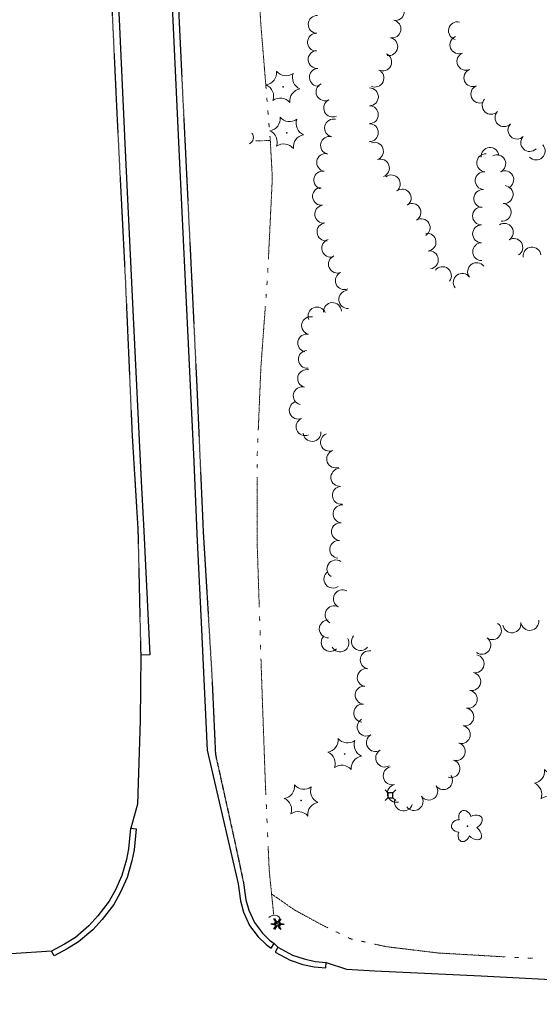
# Model space of a CAD drawing. Extents: x 386588 to 390135, y 96998 to 113606.
# Tile 86 of 92: x 388204 to 388437, y 110639 to 111081. Entities that reach past the tile are written whole.
import ezdxf

# ---------------------------------------------------------------- set-up
doc = ezdxf.new("R2010")
doc.units = 0
doc.header["$MEASUREMENT"] = 0
doc.linetypes.add('Wisdot3', pattern=[0.1875, 0.125, -0.0625])
doc.linetypes.add('Wisdot6', pattern=[0.375, 0.125, -0.0625, 0.03125, -0.0625, 0.03125, -0.0625])
for name, color, linetype, lineweight in [('E_DRN', 40, 'Continuous', 15), ('E_LAND_Vegetation', 3, 'Continuous', 15), ('E_LTG', 21, 'Continuous', 25), ('E_RDWY', 21, 'Continuous', 25), ('E_RDWY_Gravel', 21, 'Wisdot3', 25), ('E_UTL_AG_Bold', 30, 'Continuous', 25), ('E_WTR', 4, 'Wisdot6', 15)]:
    doc.layers.add(name, color=color, linetype=linetype, lineweight=lineweight)

# ---------------------------------------------------------------- blocks, each defined once
blk = doc.blocks.new('CULV')
at = {"layer": 'E_DRN'}
blk.add_arc((0, 6.15), 6.15, 216.8699, 323.1301, dxfattribs=at)
blk = doc.blocks.new('LPOL')
at = {"layer": 'E_LTG'}
for p, q in [((-4, 0), (-1.5, 0)), ((-0.75, 1.3), (-2, 3.46)), ((0.75, 1.3), (2, 3.46)), ((1.5, 0), (4, 0)), ((-2, -3.46), (-0.75, -1.3)), ((2, -3.46), (0.75, -1.3))]:
    blk.add_line(p, q, dxfattribs=at)
for radius in [1.5, 1.5, 1.5, 0.125]:
    blk.add_circle((0, 0), radius, dxfattribs=at)
blk = doc.blocks.new('PED')
at = {"layer": 'E_UTL_AG_Bold'}
for p, q in [((-2.5, 2.5), (-5.33, 5.33)), ((2.5, 2.5), (5.33, 5.33)), ((-2.5, -2.5), (-5.33, -5.33)), ((2.5, -2.5), (5.33, -5.33))]:
    blk.add_line(p, q, dxfattribs=at)
at = {"layer": 'E_UTL_AG_Bold', "flags": 128}
blk.add_lwpolyline([(-2.5, -2.5), (2.5, -2.5), (2.5, 2.5), (-2.5, 2.5)], close=True, dxfattribs=at)
blk = doc.blocks.new('CTRE')
at = {"layer": 'E_LAND_Vegetation'}
blk.add_circle((0, 0), 0.223, dxfattribs=at)
for centre, start, end in [((-11.97, 8.96), 280.2067, 5.97162), ((1.81, 14.92), 220.21132, 305.97623), ((13.83, 5.89), 160.21133, 245.97624), ((-13.83, -5.9), 340.21132, 65.97623), ((-1.81, -14.93), 40.21133, 125.97624)]:
    blk.add_arc(centre, 7.87, start, end, dxfattribs=at)
at = {"layer": 'E_LAND_Vegetation', "extrusion": (0, 0, -1)}
blk.add_arc((-12.03, -9.04), 7.87, 354.07279, 79.74889, dxfattribs=at)
blk = doc.blocks.new('DTRE')
at = {"layer": 'E_LAND_Vegetation'}
blk.add_circle((-0.18, 0), 0.183, dxfattribs=at)
for centre, major_axis, ratio in [((-1.87, 5.32), (1.36, -4.98), 0.782863), ((4.06, 2.74), (-5.27, -2.93), 0.691916), ((-5.87, 0.15), (4.93, -0.12), 0.832022), ((-2.49, -5.24), (1.8, 4.86), 0.716896), ((3.54, -3.71), (-5.01, 4.58), 0.560249)]:
    blk.add_ellipse(centre, major_axis=major_axis, ratio=ratio, start_param=1.570796, end_param=4.712389, dxfattribs=at)

msp = doc.modelspace()

# ---------------------------------------------------------------- linework, layer by layer
at = {"layer": 'E_LAND_Vegetation'}
for centre, radius, start, end in [((388372.6, 111084.39), 4.01, 259.5265, 79.5112), ((388337.53, 111078.6), 4.01, 87.6225, 267.6072), ((388371.14, 111076.5), 4.01, 259.5265, 79.5112), ((388400.48, 111075.71), 4.01, 76.4405, 256.4252), ((388337.2, 111070.6), 4.01, 87.6225, 267.6072), ((388369.68, 111068.61), 4.01, 259.5265, 79.5112), ((388401.14, 111069.44), 4.01, 112.9874, 292.972), ((388337.5, 111062.84), 4.01, 94.1628, 274.1475), ((388366.93, 111061.72), 4.01, 244.4686, 64.4532), ((388404.27, 111062.05), 4.01, 112.9874, 292.972), ((388338.08, 111054.85), 4.01, 94.1628, 274.1475), ((388407.4, 111054.66), 4.01, 112.9874, 292.972), ((388363.47, 111054.48), 4.01, 244.4686, 64.4532), ((388341.03, 111048.29), 4.01, 115.5828, 295.5674), ((388360.98, 111046.07), 4.01, 269.9457, 89.9304), ((388410.53, 111047.28), 4.01, 112.9874, 292.972), ((388415.59, 111042.25), 4.01, 136.2728, 316.2575), ((388344.49, 111041.06), 4.01, 115.5828, 295.5674), ((388360.97, 111038.05), 4.01, 269.9457, 89.9304), ((388421.39, 111036.7), 4.01, 136.2728, 316.2575), ((388344.88, 111032.1), 4.01, 76.8967, 256.8814), ((388360.97, 111030.02), 4.01, 269.9457, 89.9304), ((388427.18, 111031.13), 4.01, 135.9467, 315.9313), ((388343.06, 111024.3), 4.01, 76.8967, 256.8814), ((388432.94, 111025.55), 4.01, 135.9467, 315.9313), ((388363.25, 111021.67), 4.01, 289.5514, 109.5361), ((388415.13, 111019.34), 4.01, 5.7629, 185.7476), ((388435.84, 111021.75), 4.01, 222.743, 42.7277), ((388341.32, 111016.62), 4.01, 80.6585, 260.6432), ((388413.14, 111016.44), 4.01, 85.4579, 265.4426), ((388418.14, 111016.02), 4.01, 296.8048, 116.7894), ((388365.93, 111014.11), 4.01, 289.5514, 109.5361), ((388340.02, 111008.71), 4.01, 80.6585, 260.6432), ((388370.82, 111007), 4.01, 307.4093, 127.394), ((388412.5, 111008.44), 4.01, 85.4579, 265.4426), ((388421.75, 111008.86), 4.01, 296.8048, 116.7894), ((388339.47, 111001.39), 4.01, 97.1052, 277.0899), ((388421.46, 111002.22), 4.01, 263.5261, 83.5107), ((388375.7, 111000.63), 4.01, 307.4093, 127.394), ((388411.86, 111000.44), 4.01, 85.4579, 265.4426), ((388340.46, 110993.44), 4.01, 97.1052, 277.0899), ((388380.09, 110994.22), 4.01, 300.9738, 120.9585), ((388411.28, 110992.62), 4.01, 90.3519, 270.3366), ((388420.56, 110994.25), 4.01, 263.5261, 83.5107), ((388341.45, 110985.49), 4.01, 97.1052, 277.0899), ((388384.22, 110987.34), 4.01, 300.9738, 120.9585), ((388411.33, 110984.6), 4.01, 90.3519, 270.3366), ((388421.53, 110985.28), 4.01, 302.2609, 122.2456), ((388386.85, 110980.83), 4.01, 277.5931, 97.5778), ((388343.62, 110978.14), 4.01, 106.5925, 286.5772), ((388411.38, 110976.57), 4.01, 90.3519, 270.3366), ((388425.81, 110978.49), 4.01, 302.2609, 122.2456), ((388346.62, 110970.96), 4.01, 112.8244, 292.8091), ((388387.91, 110972.88), 4.01, 277.5931, 97.5778), ((388433.95, 110974.6), 4.01, 6.9753, 186.9599), ((388409.08, 110967.6), 4.01, 36.7925, 216.7772), ((388349.73, 110963.57), 4.01, 112.8244, 292.8091), ((388393.75, 110965.84), 4.01, 322.3415, 142.3261), ((388402.65, 110962.8), 4.01, 36.7925, 216.7772), ((388351.23, 110955.11), 4.01, 94.4601, 274.4447), ((388344.37, 110949.69), 4.01, 2.9091, 182.8938), ((388337.46, 110947.71), 4.01, 22.6234, 202.6081), ((388334.55, 110943.39), 4.01, 77.4561, 257.4408), ((388332.81, 110935.57), 4.01, 77.4561, 257.4408), ((388333.12, 110928.24), 4.01, 94.8031, 274.7878), ((388332.79, 110919.64), 4.01, 75.7217, 255.7064), ((388330.81, 110911.87), 4.01, 75.7217, 255.7064), ((388329.03, 110905.44), 4.01, 112.3086, 292.2933), ((388332.07, 110898.03), 4.01, 112.3086, 292.2933), ((388335.23, 110895.42), 4.01, 183.7188, 3.7035), ((388343.04, 110891.04), 4.01, 110.3381, 290.3227), ((388345.82, 110883.53), 4.01, 110.3381, 290.3227), ((388347.69, 110875.23), 4.01, 94.7653, 274.75), ((388348.35, 110867.24), 4.01, 94.7653, 274.75), ((388348.71, 110858.89), 4.01, 84.5472, 264.5319), ((388347.95, 110850.91), 4.01, 84.5472, 264.5319), ((388347.19, 110842.93), 4.01, 84.5472, 264.5319), ((388345.98, 110834.15), 4.05, 57.1293, 237.1139), ((388344.63, 110829.62), 4.05, 125.7591, 305.7438), ((388348.89, 110820.78), 4.05, 62.3332, 242.3179), ((388345.13, 110813.6), 4.05, 62.3332, 242.3179), ((388342.53, 110807.27), 4.05, 91.8648, 271.8495), ((388432.97, 110810.65), 4.05, 187.842, 7.8267), ((388416.16, 110806.47), 4.05, 234.1048, 54.0895), ((388424.95, 110809.54), 4.05, 187.842, 7.8267), ((388343.41, 110801.19), 4.05, 134.7282, 314.7129), ((388347.76, 110800.99), 4.05, 208.4624, 28.4471), ((388356.95, 110801.63), 4.05, 141.5929, 321.5776), ((388411.41, 110799.91), 4.05, 234.1048, 54.0895), ((388360.9, 110793.37), 4.05, 80.764, 260.7486), ((388408.42, 110791.59), 4.05, 259.0862, 79.0709), ((388359.6, 110785.38), 4.05, 80.764, 260.7486), ((388406.88, 110783.64), 4.05, 259.0862, 79.0709), ((388358.65, 110777.51), 4.05, 85.2758, 265.2605), ((388405.34, 110775.7), 4.05, 258.8923, 78.877), ((388357.98, 110769.44), 4.05, 85.2758, 265.2605), ((388403.77, 110767.75), 4.05, 258.8923, 78.877), ((388359.54, 110763.21), 4.05, 120.8006, 300.7853), ((388402.21, 110759.81), 4.05, 258.8923, 78.877), ((388363.69, 110756.25), 4.05, 120.8006, 300.7853), ((388399.92, 110752.26), 4.05, 253.1337, 73.1184), ((388367.83, 110749.3), 4.05, 120.8006, 300.7853), ((388371.25, 110741.35), 4.05, 103.1162, 283.1009), ((388397.57, 110744.51), 4.05, 253.1337, 73.1184), ((388394.2, 110739.17), 4.05, 215.4921, 35.4767), ((388373.09, 110733.46), 4.05, 103.1162, 283.1009), ((388387.61, 110734.47), 4.05, 215.4921, 35.4767), ((388381.01, 110729.77), 4.05, 215.4921, 35.4767), ((388376.32, 110729.57), 4.05, 162.7649, 342.7496)]:
    msp.add_arc(centre, radius, start, end, dxfattribs=at)
at = {"layer": 'E_RDWY', "flags": 128}
for points in [[(388213.42, 111815.68), (388216.02, 111764.69), (388219.18, 111698.65), (388222.47, 111627.24), (388224.28, 111590.69), (388226.64, 111541.42), (388230.03, 111473.6), (388232.93, 111411.67), (388235.48, 111357.67), (388238.49, 111295.8), (388240.53, 111248.81), (388243.01, 111195.07), (388245.54, 111141.34), (388248.58, 111080.77), (388251.32, 111022.02), (388254.95, 110947.18), (388258.5, 110873.5), (388259.67, 110851.15)], [(388256.27, 111612.81), (388247.52, 111612.47), (388251.02, 111536.05), (388254.55, 111463.49), (388258.06, 111387.85), (388261.63, 111311.21), (388265.4, 111231.51), (388269.16, 111152.81), (388272.07, 111093.4), (388275.28, 111025.68), (388278.57, 110956.91), (388282.11, 110882.45), (388283.55, 110849.95)], [(388259.67, 110851.15), (388262.37, 110795.54), (388258.33, 110795.41), (388258.04, 110766.11), (388256.92, 110728.58), (388253.86, 110717.79), (388256.25, 110717.56)], [(388283.55, 110849.95), (388285.43, 110810.2), (388288.16, 110752.84), (388302, 110692.85)], [(388253.76, 110717.8), (388252.84, 110708.52), (388251.89, 110703.68), (388249.81, 110696.59), (388247, 110690.15), (388244.11, 110684.99), (388239.09, 110678.39), (388235.07, 110674.04), (388228.97, 110668.81), (388224.09, 110665.77), (388218.27, 110662.65)], [(388256.25, 110717.56), (388255.32, 110708.15), (388254.32, 110703.08), (388252.17, 110695.73), (388249.25, 110689.04), (388246.21, 110683.61), (388241.01, 110676.78), (388236.81, 110672.24), (388230.45, 110666.79), (388225.34, 110663.6), (388219.46, 110660.45)], [(388302, 110692.85), (388303.11, 110685.19), (388304.47, 110680.1), (388307.22, 110674.11), (388311.04, 110668.98), (388314.57, 110665.6), (388316.88, 110664.02), (388318.28, 110666.09)], [(388304.47, 110693.21), (388305.57, 110685.69), (388306.83, 110680.95), (388309.38, 110675.4), (388312.92, 110670.64), (388316.15, 110667.54), (388318.28, 110666.09)], [(388319.87, 110664.4), (388318.28, 110666.09)], [(388219.46, 110660.45), (388218.27, 110662.65), (388200.21, 110661.46), (388152.89, 110658.71), (388112.76, 110657), (388060.15, 110655.26), (388005.92, 110653.93), (387953.45, 110653.41), (387889.37, 110653.48), (387881.62, 110653.65)], [(388319.87, 110664.4), (388318.69, 110662.2), (388325.44, 110658.57), (388331.08, 110656.69), (388336.21, 110655.56), (388341.37, 110655.09)], [(388319.87, 110664.4), (388326.44, 110660.88), (388331.74, 110659.1), (388336.59, 110658.03), (388341.59, 110657.58)], [(388341.37, 110655.09), (388341.58, 110657.48), (388350.75, 110654.56), (388363.36, 110653.71), (388411.17, 110651.58), (388459.44, 110649.02), (388510.25, 110646.29), (388551.17, 110644.57), (388601.31, 110642.55), (388666.67, 110639.56), (388683.48, 110638.75)]]:
    msp.add_lwpolyline(points, dxfattribs=at)
at = {"layer": 'E_RDWY_Gravel', "flags": 128}
for points in [[(388210.81, 111815.86), (388213.5, 111759.45), (388217.18, 111681.14), (388220.47, 111610.57), (388223.78, 111538.89), (388227.86, 111456.08), (388231.25, 111387.48), (388233.24, 111343.83), (388236.65, 111269.7), (388240.11, 111195.73), (388244.18, 111112.3), (388247.56, 111039.51), (388251.41, 110963.73), (388254.46, 110894.26), (388257.06, 110851.66)], [(388258.76, 111612.71), (388256.06, 111602.3), (388255.78, 111595.46), (388255.04, 111539.73), (388254.88, 111521.38), (388257.71, 111460.57), (388259.66, 111414.12), (388263.08, 111341.55), (388266.48, 111271.05), (388269.84, 111200.27), (388273.21, 111129.37), (388276.73, 111055.25), (388280.36, 110981.07), (388283.44, 110917.31), (388286.39, 110850.25)], [(388257.06, 110851.66), (388258.33, 110795.41)], [(388286.39, 110850.25), (388290.23, 110786.91), (388291.86, 110750.99), (388300.72, 110710.95), (388304.47, 110693.21)]]:
    msp.add_lwpolyline(points, dxfattribs=at)
at = {"layer": 'E_WTR', "flags": 128}
for points in [[(388311.06, 111104.98), (388312.08, 111080.59), (388312.36, 111077.21)], [(388312.36, 111077.21), (388314.62, 111049.5)], [(388314.93, 111045.67), (388315.08, 111043.76)], [(388315.4, 111039.94), (388315.55, 111038.03)], [(388315.86, 111034.2), (388316.02, 111032.29)], [(388316.33, 111028.47), (388316.47, 111026.76), (388317.4, 111009.77), (388316.97, 111000.76)], [(388309.79, 111026.32), (388312.22, 111026.38)], [(388312.55, 111026.38), (388312.72, 111026.39)], [(388313.05, 111026.39), (388313.22, 111026.4)], [(388313.55, 111026.4), (388313.72, 111026.41)], [(388314.06, 111026.42), (388316.49, 111026.47)], [(388316.97, 111000.76), (388315.62, 110973.02)], [(388315.44, 110969.2), (388315.34, 110967.28)], [(388315.1, 110963.46), (388314.96, 110961.55)], [(388314.68, 110957.72), (388314.54, 110955.81)], [(388314.26, 110951.99), (388312.25, 110924.57), (388312.24, 110924.26)], [(388312.24, 110924.26), (388311.09, 110896.48)], [(388310.93, 110892.65), (388310.85, 110890.73)], [(388310.69, 110886.9), (388310.61, 110884.98)], [(388310.57, 110881.15), (388310.57, 110879.23)], [(388310.56, 110875.39), (388310.53, 110847.58)], [(388310.53, 110847.58), (388311.53, 110817.03)], [(388311.67, 110812.81), (388311.74, 110810.71)], [(388311.87, 110806.49), (388311.94, 110804.39)], [(388312.08, 110800.17), (388312.15, 110798.06)], [(388312.29, 110793.85), (388312.53, 110786.52), (388313.36, 110763.3)], [(388313.36, 110763.3), (388314.22, 110739.29), (388314.5, 110732.75)], [(388314.69, 110728.54), (388314.78, 110726.43)], [(388314.96, 110722.22), (388315.06, 110720.11)], [(388315.24, 110715.9), (388315.33, 110713.79)], [(388315.52, 110709.58), (388315.99, 110698.88), (388318, 110679.12)], [(388317.07, 110688.26), (388327.45, 110681.03), (388340.07, 110674.19), (388342.3, 110673.11)], [(388345.97, 110671.34), (388347.8, 110670.46)], [(388351.46, 110668.68), (388352.62, 110668.12), (388353.35, 110667.96)], [(388357.33, 110667.09), (388359.32, 110666.65)], [(388363.29, 110665.77), (388368.5, 110664.62), (388391.92, 110661.77), (388392.51, 110661.74)], [(388392.51, 110661.74), (388421.98, 110660.04)], [(388426.04, 110659.81), (388428.08, 110659.69)], [(388432.14, 110659.52), (388434.18, 110659.44)]]:
    msp.add_lwpolyline(points, dxfattribs=at)

# ---------------------------------------------------------------- block references
at = {"layer": 'E_DRN', "xscale": 0.5, "yscale": 0.5, "zscale": 0.5}
for p, rotation in [((388308.87, 111027.14), 76.80870102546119), ((388318.37, 110678.79), 177.946983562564)]:
    msp.add_blockref('CULV', p, dxfattribs=dict(at, rotation=rotation))
at = {"layer": 'E_LAND_Vegetation'}
for name, p, xscale, yscale, zscale in [('CTRE', (388322.22, 111050.54), 0.7108526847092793, 0.7108526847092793, 0.7108526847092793), ('CTRE', (388323.85, 111029.95), 0.7108526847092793, 0.7108526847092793, 0.7108526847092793), ('CTRE', (388349.86, 110751.08), 0.7108526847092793, 0.7108526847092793, 0.7108526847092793), ('CTRE', (388442.57, 110737.12), 0.7108526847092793, 0.7108526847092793, 0.7108526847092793), ('CTRE', (388330.31, 110730.27), 0.7108526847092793, 0.7108526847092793, 0.7108526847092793), ('DTRE', (388405.11, 110718.71), 0.6769248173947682, 0.6769248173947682, 0.6769248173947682)]:
    msp.add_blockref(name, p, dxfattribs=dict(at, xscale=xscale, yscale=yscale, zscale=zscale))
at = {"layer": 'E_LTG', "xscale": 0.692840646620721, "yscale": 0.692840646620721, "zscale": 0.692840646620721}
for p in [(388319.44, 110674.92), (388319.97, 110674.72)]:
    msp.add_blockref('LPOL', p, dxfattribs=at)
at = {"layer": 'E_UTL_AG_Bold', "xscale": 0.4503659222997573, "yscale": 0.4503659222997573, "zscale": 0.4503659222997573}
msp.add_blockref('PED', (388370.41, 110732.61), dxfattribs=at)

doc.saveas('drawing.dxf')
